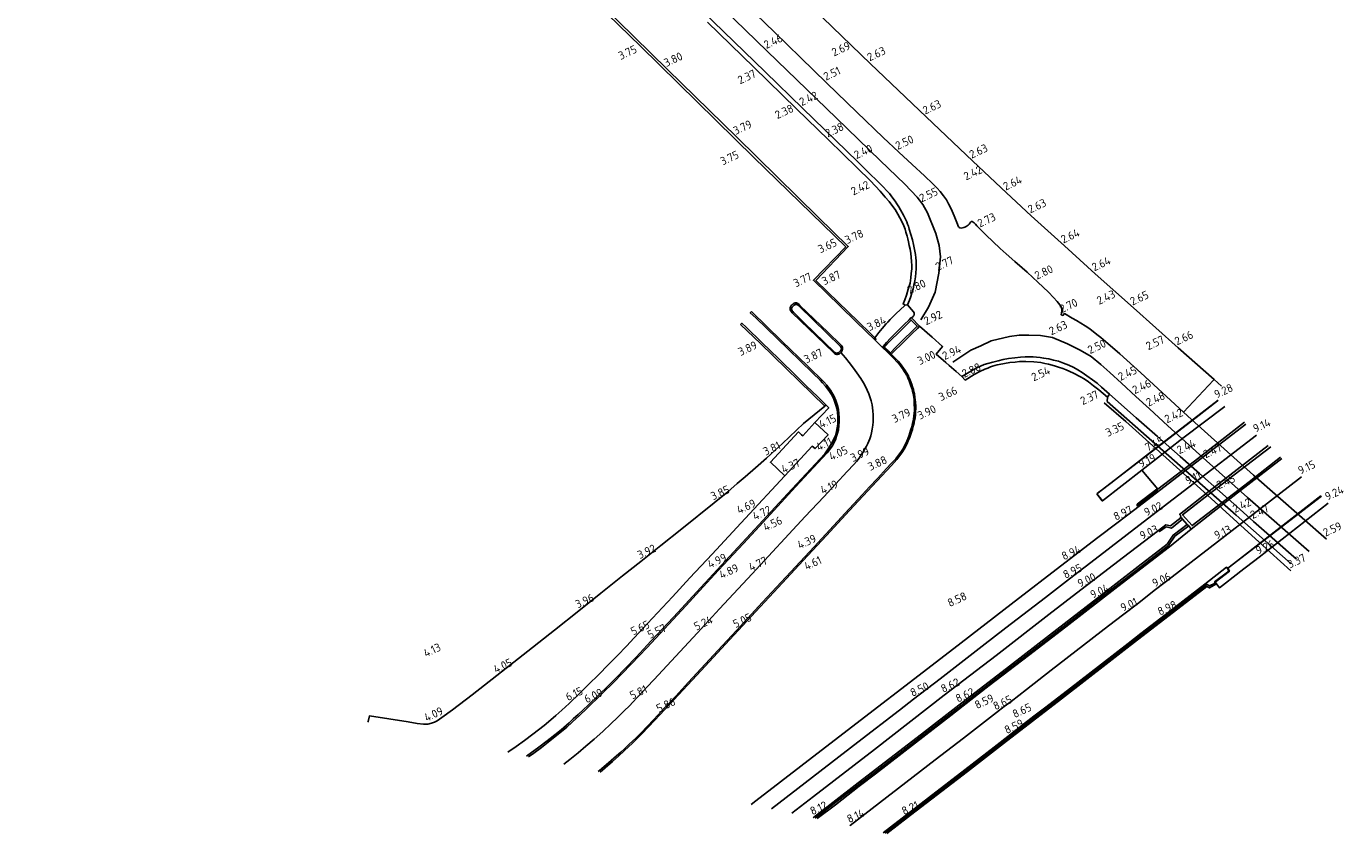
# Model space of a CAD drawing. Header units: metres. Extents: x 147456 to 147745, y 410516 to 410733.
# Tile 3 of 4: x 147600 to 147745, y 410516 to 410605. Entities that reach past the tile are written whole.
import ezdxf
from ezdxf.enums import TextEntityAlignment as Align

# ---------------------------------------------------------------- set-up
doc = ezdxf.new("R2010")
doc.units = ezdxf.units.M
for name, color, linetype in [('AS-WEG', 255, 'Continuous'), ('GOOT', 255, 'Continuous'), ('KANT_VERHARDING', 255, 'Continuous'), ('MAAIVELDLIJN', 255, 'Continuous'), ('SCHANSKORF', 255, 'Continuous'), ('TROTTOIRBAND', 255, 'Continuous'), ('VIADUCT', 255, 'Continuous')]:
    doc.layers.add(name, color=color, linetype=linetype)
doc.layers.add('X-XX-AL-T18', color=7, linetype='Continuous', lineweight=18)
doc.styles.add('NLCS-ISO-M500-T18', font='NLCS-ISO.TTF', dxfattribs={"height": 0.9})

msp = doc.modelspace()

# ---------------------------------------------------------------- linework, layer by layer
at = {"layer": 'AS-WEG'}
for points in [[(147672.93, 410610.53), (147681.35, 410602.36), (147688.99, 410594.98), (147693.82, 410590.31), (147696.52, 410587.72), (147697.89, 410586.29), (147698.5, 410585.45), (147699.01, 410584.53), (147699.96, 410582.27), (147700.3, 410580.94), (147700.45, 410579.68), (147700.27, 410577.88), (147699.87, 410575.78), (147699.12, 410574.14), (147698.3, 410572.73)], [(147701.84, 410568.07), (147703.8, 410569.39), (147704.9, 410569.89), (147706.04, 410570.42), (147708.07, 410570.89), (147709.13, 410571.04), (147710.21, 410571.07), (147711.5, 410571.01), (147712.81, 410570.78), (147714.49, 410570.1), (147715.88, 410569.4), (147717.08, 410568.71), (147718.17, 410567.82), (147719.15, 410566.94), (147720.44, 410565.75), (147722.01, 410564.29), (147723.53, 410562.91), (147725.56, 410561.07), (147729.83, 410557.21), (147734.35, 410553.16), (147741.16, 410547.19)], [(147658.89, 410523.72), (147659.56, 410524.25), (147660.49, 410525), (147661.34, 410525.72), (147662.24, 410526.49), (147663.2, 410527.35), (147664.13, 410528.22), (147664.79, 410528.86), (147665.6, 410529.65), (147666.09, 410530.14), (147666.55, 410530.61), (147666.97, 410531.04), (147667.66, 410531.77), (147668.11, 410532.25), (147668.83, 410533.02), (147673.63, 410538.21), (147676.09, 410540.87), (147679.67, 410544.74), (147685.54, 410551.04), (147687.58, 410553.23), (147690.18, 410556), (147690.9, 410556.8), (147691.19, 410557.13), (147691.47, 410557.48), (147691.72, 410557.85), (147691.9, 410558.12), (147692.09, 410558.44), (147692.29, 410558.81), (147692.44, 410559.11), (147692.65, 410559.63), (147692.76, 410559.96), (147692.84, 410560.29), (147692.93, 410560.7), (147692.99, 410561.11), (147693.02, 410561.49), (147693.03, 410561.92), (147693.03, 410562.26), (147693, 410562.69), (147692.91, 410563.35), (147692.8, 410563.82), (147692.71, 410564.13), (147692.55, 410564.59), (147692.38, 410564.98), (147692.19, 410565.38), (147691.97, 410565.78), (147691.66, 410566.27), (147691.24, 410566.89), (147690.87, 410567.42), (147690.4, 410568.02), (147689.97, 410568.54), (147689.46, 410569.14)], [(147735.33, 410560.03), (147727.85, 410554.3), (147723.3, 410550.8), (147717.04, 410545.98), (147715.64, 410544.9), (147714.36, 410543.92), (147712.04, 410542.12), (147707.68, 410538.76), (147705.06, 410536.74), (147700.42, 410533.16), (147697.49, 410530.9), (147695.94, 410529.71), (147691.33, 410526.15), (147686.34, 410522.29), (147681.83, 410518.8)], [(147690.48, 410516.95), (147690.51, 410516.97), (147699.89, 410524.21), (147703, 410526.61), (147706.64, 410529.42), (147707.5, 410530.09), (147708.25, 410530.66), (147709.96, 410531.98), (147712.69, 410534.1), (147719.02, 410538.98), (147720.7, 410540.28), (147722.19, 410541.43), (147724.2, 410542.99), (147726.04, 410544.41), (147731.04, 410548.27), (147735.4, 410551.64), (147740.29, 410555.42)]]:
    msp.add_lwpolyline(points, dxfattribs=at)
at = {"layer": 'GOOT'}
for points in [[(147742.45, 410553.35), (147732.12, 410545.33), (147732.03, 410545.45), (147729.65, 410543.6), (147724.79, 410539.85), (147722.58, 410538.14), (147721.18, 410537.05), (147716.75, 410533.63), (147714.8, 410532.13), (147712.1, 410530.03), (147710.78, 410529.02), (147709.64, 410528.14), (147707.89, 410526.79), (147706.4, 410525.63), (147703.14, 410523.11), (147699.12, 410520.01), (147694.14, 410516.16)], [(147728.11, 410549.67), (147725.75, 410547.7), (147720.05, 410543.32), (147714.31, 410538.9), (147710.16, 410535.71), (147705.85, 410532.4), (147701.6, 410529.11), (147697.71, 410526.1), (147693.29, 410522.68), (147691.5, 410521.3), (147688.87, 410519.27), (147686.85, 410517.73)]]:
    msp.add_lwpolyline(points, dxfattribs=at)
at = {"layer": 'KANT_VERHARDING'}
for p, q in [((147694.03, 410569.73), (147693.23, 410570.53)), ((147722.15, 410552.18), (147724.45, 410554))]:
    msp.add_line(p, q, dxfattribs=at)
for points in [[(147598.82, 410667.87), (147600.18, 410667.55), (147601.49, 410667.25), (147604.9, 410664.04), (147608.71, 410660.31), (147611.46, 410657.62), (147618.43, 410650.8), (147626.13, 410643.26), (147634.57, 410635), (147639.35, 410630.32), (147646.55, 410623.28), (147654.3, 410615.68), (147660.15, 410609.96), (147667.34, 410602.92), (147679.87, 410590.65), (147690, 410580.8), (147686.43, 410577.1), (147689.39, 410574.25), (147691.16, 410572.54), (147693.23, 410570.53)], [(147697.27, 410572.97), (147697.44, 410573.1), (147697.5, 410573.18), (147697.55, 410573.27), (147697.56, 410573.39), (147697.56, 410573.46), (147697.55, 410573.52), (147697.48, 410573.63), (147696.83, 410574.39), (147697.04, 410574.92), (147697.18, 410575.33), (147697.3, 410575.71), (147697.44, 410576.18), (147697.53, 410576.58), (147697.63, 410577.03), (147697.7, 410577.49), (147697.74, 410577.94), (147697.76, 410578.35), (147697.78, 410578.82), (147697.76, 410579.25), (147697.74, 410579.58), (147697.69, 410579.94), (147697.6, 410580.49), (147697.49, 410581.05), (147697.36, 410581.55), (147697.2, 410582.17), (147697.02, 410582.76), (147696.92, 410583.06), (147696.83, 410583.3), (147696.74, 410583.54), (147696.63, 410583.79), (147696.39, 410584.27), (147696.05, 410584.89), (147695.86, 410585.21), (147695.65, 410585.55), (147695.45, 410585.84), (147695.22, 410586.17), (147694.82, 410586.66), (147693.84, 410587.69), (147692.27, 410589.25), (147691.3, 410590.21), (147685.26, 410596.06), (147681.12, 410600.08), (147676.52, 410604.54), (147668.87, 410611.96)], [(147663.02, 410607.51), (147670.32, 410600.37), (147677.97, 410592.88), (147686.93, 410584.11), (147690.28, 410580.83), (147686.71, 410577.09), (147688.03, 410575.8), (147691.36, 410572.56), (147692.73, 410571.23), (147693.2, 410570.75), (147693.34, 410570.61), (147693.23, 410570.53)], [(147679.03, 410607.5), (147682.14, 410604.48), (147685.03, 410601.68), (147687.93, 410598.86), (147691.24, 410595.65), (147694.13, 410592.85), (147695.86, 410591.23), (147697.34, 410589.87), (147698.71, 410588.61), (147699.61, 410587.74), (147700.08, 410587.26), (147700.43, 410586.88), (147700.81, 410586.42), (147701.11, 410585.96), (147701.36, 410585.53), (147701.65, 410585), (147701.97, 410584.23), (147702.27, 410583.47), (147702.45, 410582.99), (147702.51, 410582.93), (147702.61, 410582.88), (147702.75, 410582.87), (147702.89, 410582.88), (147703.03, 410582.92), (147703.15, 410582.96), (147703.28, 410583.03), (147703.41, 410583.1), (147703.53, 410583.19), (147703.62, 410583.29), (147703.74, 410583.44), (147703.79, 410583.52), (147703.86, 410583.57), (147703.95, 410583.58), (147704.06, 410583.52), (147704.19, 410583.43), (147704.31, 410583.31), (147704.49, 410583.1), (147704.92, 410582.67), (147705.51, 410582.07), (147706.24, 410581.37), (147707.06, 410580.61), (147707.71, 410580.03), (147708.68, 410579.18), (147709.48, 410578.49), (147710.04, 410578.01), (147710.67, 410577.42), (147711.22, 410576.91), (147712.38, 410575.79), (147712.95, 410575.19), (147713.33, 410574.78), (147713.63, 410574.4), (147713.77, 410574.17), (147713.84, 410573.97), (147713.86, 410573.7), (147713.79, 410573.3), (147713.97, 410573.23), (147714.13, 410573.43), (147714.98, 410572.94), (147715.47, 410572.66), (147715.96, 410572.37), (147716.43, 410572.08), (147716.82, 410571.82), (147717.11, 410571.61), (147717.53, 410571.29), (147717.88, 410571.02), (147718.14, 410570.8), (147718.67, 410570.36), (147720.26, 410568.99), (147722.58, 410566.9), (147727.29, 410562.55), (147728.17, 410561.75), (147735.02, 410555.61), (147743.06, 410548.56)], [(147731.47, 410565.44), (147730.65, 410566.17), (147726.68, 410569.67), (147721.76, 410574.06), (147717.54, 410577.83), (147714.13, 410580.9), (147710.48, 410584.22), (147707.76, 410586.74), (147704.02, 410590.26), (147698.88, 410595.13), (147692.75, 410600.99), (147686.4, 410607.08)], [(147674.76, 410605.56), (147679.87, 410600.6), (147684.58, 410596.02), (147688.11, 410592.6), (147691.28, 410589.52), (147692.74, 410588.06), (147693.79, 410586.93), (147694.37, 410586.28), (147694.79, 410585.79), (147695.1, 410585.4), (147695.45, 410584.9), (147695.76, 410584.4), (147695.98, 410584), (147696.23, 410583.53), (147696.42, 410583.1), (147696.55, 410582.75), (147696.65, 410582.4), (147696.78, 410581.96), (147696.84, 410581.68), (147696.92, 410581.36), (147697.02, 410580.93), (147697.1, 410580.53), (147697.18, 410580.06), (147697.23, 410579.64), (147697.27, 410579.18), (147697.29, 410578.72), (147697.29, 410578.37), (147697.24, 410577.84), (147697.19, 410577.39), (147697.1, 410576.79), (147696.9, 410576.14), (147696.7, 410575.47), (147696.51, 410574.96), (147696.33, 410574.49), (147696.58, 410574.37), (147696.83, 410574.39)], [(147684.95, 410574.34), (147684.74, 410574.53), (147684.7, 410574.56), (147684.65, 410574.58), (147684.58, 410574.6), (147684.47, 410574.61), (147684.41, 410574.6), (147684.33, 410574.58), (147684.28, 410574.55), (147684.21, 410574.5), (147684.1, 410574.41), (147684, 410574.32), (147683.91, 410574.19), (147683.88, 410574.09), (147683.86, 410573.98), (147683.87, 410573.88), (147683.9, 410573.79), (147683.93, 410573.72), (147683.98, 410573.65), (147684.1, 410573.51), (147688.61, 410569.17), (147688.82, 410568.98), (147688.88, 410568.95), (147688.94, 410568.94), (147689, 410568.93), (147689.06, 410568.92), (147689.15, 410568.94), (147689.22, 410568.97), (147689.31, 410569.01), (147689.38, 410569.07), (147689.45, 410569.14), (147689.52, 410569.21), (147689.58, 410569.29), (147689.62, 410569.38), (147689.65, 410569.46), (147689.66, 410569.56), (147689.65, 410569.66), (147689.63, 410569.74), (147689.58, 410569.83), (147689.52, 410569.9), (147689.47, 410569.97), (147688.06, 410571.33), (147684.95, 410574.34)], [(147693.2, 410570.75), (147693.67, 410571.34), (147694.03, 410571.79), (147694.42, 410572.26), (147694.64, 410572.5), (147694.91, 410572.79), (147695.34, 410573.21), (147695.62, 410573.48), (147695.97, 410573.81), (147696.58, 410574.37)], [(147655, 410524.56), (147655.57, 410524.94), (147656.43, 410525.58), (147657.17, 410526.16), (147657.9, 410526.74), (147658.64, 410527.35), (147659.21, 410527.83), (147659.82, 410528.37), (147660.65, 410529.13), (147661.39, 410529.83), (147663.06, 410531.46), (147664.49, 410532.86), (147665.26, 410533.65), (147666.37, 410534.79), (147668.05, 410536.56), (147670, 410538.66), (147672.41, 410541.25), (147673.87, 410542.84), (147675.98, 410545.12), (147678.72, 410548.08), (147680.49, 410550), (147682.91, 410552.62), (147684.47, 410554.32), (147685.93, 410555.9), (147687.96, 410558.07), (147688.32, 410558.54), (147688.5, 410558.82), (147688.64, 410559.07), (147688.77, 410559.31), (147688.86, 410559.52), (147689, 410559.9), (147689.1, 410560.25), (147689.2, 410560.61), (147689.26, 410561.08), (147689.28, 410561.51), (147689.29, 410561.97), (147689.26, 410562.4), (147689.19, 410562.85), (147689.13, 410563.18), (147689.03, 410563.51), (147688.91, 410563.86), (147688.72, 410564.3), (147688.59, 410564.55), (147688.48, 410564.74), (147688.33, 410564.98), (147688.19, 410565.18), (147687.92, 410565.53), (147687.59, 410565.89), (147685.78, 410567.67), (147682.97, 410570.38), (147679.6, 410573.65)], [(147694.13, 410569.82), (147694.51, 410570.25), (147694.94, 410570.71), (147696.01, 410571.79), (147696.46, 410572.23), (147696.99, 410572.76), (147697.23, 410573), (147697.27, 410572.97), (147698.16, 410572.05), (147698.16, 410572.05), (147697.91, 410571.8), (147697.32, 410571.22), (147696.51, 410570.43), (147695.01, 410568.97)], [(147678.4, 410572.22), (147678.53, 410572.36), (147679, 410571.92), (147680.76, 410570.26), (147682.61, 410568.45), (147684.62, 410566.48), (147685.68, 410565.44), (147686.88, 410564.27), (147687.82, 410563.35), (147687.71, 410563.22)], [(147687.71, 410563.22), (147680.61, 410570.12), (147678.4, 410572.22)], [(147698.16, 410572.05), (147699.53, 410570.82), (147700.7, 410569.8), (147700, 410568.95), (147701.04, 410568.05), (147701.42, 410567.72), (147702.2, 410567.04), (147702.83, 410566.49), (147703.27, 410566.75), (147704.08, 410567.24), (147704.56, 410567.49), (147704.89, 410567.64), (147705.29, 410567.8), (147705.68, 410567.92), (147706.24, 410568.08), (147706.82, 410568.23), (147707.38, 410568.35), (147707.97, 410568.47), (147708.65, 410568.56), (147709.29, 410568.62), (147709.79, 410568.66), (147710.3, 410568.66), (147710.69, 410568.65), (147711.07, 410568.63), (147711.45, 410568.58), (147711.83, 410568.53), (147712.41, 410568.43), (147712.92, 410568.31), (147713.47, 410568.17), (147714.02, 410567.98), (147714.62, 410567.75), (147715.16, 410567.5), (147715.63, 410567.23), (147716.09, 410566.94), (147716.62, 410566.58), (147717.22, 410566.14), (147717.74, 410565.74), (147718.24, 410565.33), (147719.13, 410564.54), (147718.88, 410564.22), (147718.85, 410563.75), (147724.12, 410559.1), (147733.08, 410551.19), (147739.16, 410545.84)], [(147694.03, 410569.73), (147694.62, 410569.16), (147695.3, 410568.49), (147695.68, 410568.09), (147696.01, 410567.7), (147696.26, 410567.36), (147696.5, 410567.02), (147696.67, 410566.74), (147696.72, 410566.65), (147696.77, 410566.55), (147696.82, 410566.44), (147696.86, 410566.36), (147697, 410566), (147697.15, 410565.59), (147697.29, 410565.18), (147697.37, 410564.88), (147697.45, 410564.61), (147697.48, 410564.41), (147697.51, 410564.2), (147697.54, 410563.91), (147697.56, 410563.65), (147697.57, 410563.41), (147697.58, 410562.99), (147697.58, 410562.71), (147697.56, 410562.44), (147697.53, 410562.13), (147697.48, 410561.81), (147697.43, 410561.56), (147697.38, 410561.31), (147697.29, 410560.94), (147697.17, 410560.55), (147697.01, 410560.01), (147696.85, 410559.6), (147696.63, 410559.1), (147696.46, 410558.76), (147696.29, 410558.47), (147696.16, 410558.27), (147695.98, 410558.01), (147695.81, 410557.8), (147695.52, 410557.43), (147695.02, 410556.88), (147694.51, 410556.33), (147693.51, 410555.26), (147692.63, 410554.32), (147691.82, 410553.44), (147689.95, 410551.42), (147686.51, 410547.72), (147680.83, 410541.61), (147677.94, 410538.49), (147675.89, 410536.27), (147672.67, 410532.79), (147671.24, 410531.25), (147670.05, 410529.98), (147668.81, 410528.66), (147667.39, 410527.17), (147666.83, 410526.61), (147666.12, 410525.93), (147665.6, 410525.44), (147665.19, 410525.07), (147664.71, 410524.64), (147664.13, 410524.14), (147662.84, 410523.03), (147662.69, 410522.91)], [(147702.83, 410566.49), (147703.2, 410566.09), (147704.17, 410566.7), (147704.82, 410567.05), (147705.35, 410567.3), (147705.67, 410567.43), (147705.97, 410567.55), (147706.21, 410567.63), (147706.47, 410567.7), (147706.72, 410567.77), (147706.94, 410567.82), (147707.53, 410567.94), (147708.13, 410568.03), (147708.72, 410568.09), (147709.18, 410568.13), (147709.87, 410568.14), (147710.76, 410568.1), (147711.54, 410568.02), (147711.99, 410567.93), (147712.39, 410567.85), (147713.03, 410567.67), (147713.5, 410567.53), (147713.95, 410567.37), (147714.34, 410567.23), (147715.14, 410566.86), (147715.92, 410566.46), (147716.3, 410566.24), (147716.78, 410565.91), (147717.36, 410565.47), (147717.92, 410565.01), (147718.88, 410564.22)], [(147730.65, 410566.17), (147730.58, 410566.1), (147727.29, 410562.55)], [(147719.13, 410564.54), (147722.07, 410561.95), (147724.42, 410559.87), (147726.92, 410557.66), (147729.05, 410555.78), (147731.29, 410553.8), (147733.16, 410552.15), (147735.02, 410550.51), (147737.35, 410548.45), (147739.76, 410546.33)], [(147637.27, 410528.36), (147637.29, 410528.43), (147637.45, 410529.05), (147641.7, 410528.41), (147642.72, 410528.23), (147643.42, 410528.14), (147643.87, 410528.15), (147644.31, 410528.25), (147644.62, 410528.38), (147644.93, 410528.52), (147645.42, 410528.87), (147646.62, 410529.73), (147648.79, 410531.38), (147651.51, 410533.5), (147654.93, 410536.2), (147657.87, 410538.53), (147660.54, 410540.65), (147662.97, 410542.58), (147665.38, 410544.51), (147667.39, 410546.1), (147669.59, 410547.86), (147671.91, 410549.71), (147675.48, 410552.57), (147676.98, 410553.79), (147678.04, 410554.68), (147678.92, 410555.43), (147680.04, 410556.41), (147681.27, 410557.5), (147682.2, 410558.35), (147683.03, 410559.11), (147685.34, 410561.3), (147687.71, 410563.22)], [(147652.71, 410525.05), (147653.64, 410525.69), (147654.56, 410526.36), (147655.49, 410527.06), (147656.72, 410528.02), (147657.47, 410528.63), (147658.02, 410529.11), (147658.68, 410529.7), (147659.47, 410530.44), (147660.66, 410531.58), (147661.57, 410532.47), (147662.79, 410533.68), (147663.76, 410534.65), (147664.83, 410535.74), (147665.8, 410536.76), (147666.65, 410537.67), (147668.13, 410539.26), (147670.87, 410542.19), (147672.8, 410544.27), (147675.25, 410546.9), (147678.91, 410550.83), (147683.27, 410555.53), (147681.7, 410557.03), (147684.78, 410560.39), (147685.12, 410560.06), (147685.13, 410560.07), (147685.26, 410559.96), (147686.61, 410561.43), (147688.13, 410563.04), (147687.82, 410563.35)], [(147679.57, 410519.29), (147680.1, 410519.7), (147687.78, 410525.6), (147701.93, 410536.51), (147708.27, 410541.4), (147714.2, 410545.96), (147715.78, 410547.16), (147717.83, 410548.73), (147719.92, 410550.33), (147721.89, 410551.83), (147724.64, 410553.93), (147734.14, 410561.23)], [(147683.27, 410555.53), (147686.31, 410558.8), (147686.63, 410558.54), (147688.05, 410560.06), (147686.61, 410561.43)], [(147734.01, 410561.44), (147728.5, 410557.17), (147724.46, 410554.05), (147722.68, 410556.15)], [(147736.63, 410558.9), (147730.1, 410553.84), (147726.85, 410551.29), (147726.98, 410551.11), (147726.95, 410550.96), (147727.02, 410550.95), (147727.18, 410550.77), (147727.68, 410550.18), (147727.87, 410550.01), (147728.11, 410549.67), (147733.24, 410553.68), (147738.14, 410557.46)], [(147736.92, 410558.75), (147733.48, 410556.11), (147729.68, 410553.17), (147727.18, 410551.24), (147728.22, 410550.05), (147734.51, 410554.88), (147737.97, 410557.61)], [(147727.02, 410550.95), (147725.85, 410550.03), (147725.32, 410550.14), (147724.51, 410549.52)], [(147684.05, 410518.33), (147686.43, 410520.16), (147693.18, 410525.37), (147700.87, 410531.33), (147706.59, 410535.74), (147712.43, 410540.24), (147715.96, 410542.96), (147717.34, 410544.02), (147718.44, 410544.86), (147720.65, 410546.56), (147722.82, 410548.23), (147724.52, 410549.52)], [(147727.87, 410550.01), (147726.32, 410548.89), (147725.64, 410547.87), (147723.99, 410546.6), (147720.9, 410544.2), (147717.99, 410541.96), (147714.34, 410539.15), (147709.97, 410535.77), (147707.03, 410533.51), (147701.89, 410529.55), (147696.34, 410525.26), (147689.72, 410520.16), (147686.64, 410517.77)], [(147732.12, 410545.33), (147732.27, 410545.03), (147730.71, 410543.83), (147730.79, 410543.7), (147730.16, 410543.4), (147729.88, 410543.57), (147725.64, 410540.29), (147722.27, 410537.7), (147720.28, 410536.16), (147714.84, 410531.96), (147710.88, 410528.9), (147705.82, 410524.99), (147702.93, 410522.76), (147700.79, 410521.12), (147696.55, 410517.85), (147694.31, 410516.13)]]:
    msp.add_lwpolyline(points, dxfattribs=at)
at = {"layer": 'MAAIVELDLIJN'}
msp.add_lwpolyline([(147694.23, 410569.73), (147694.92, 410570.43), (147695.24, 410570.75), (147695.59, 410571.1), (147695.97, 410571.46), (147696.42, 410571.91), (147697.23, 410572.71), (147697.89, 410572.05), (147697.25, 410571.42), (147696.46, 410570.64), (147695.57, 410569.77), (147694.89, 410569.08)], dxfattribs=at)
at = {"layer": 'SCHANSKORF'}
msp.add_lwpolyline([(147718.52, 410563.6), (147720.9, 410561.54), (147725.35, 410557.53), (147729.92, 410553.41), (147736.86, 410547.12), (147739.12, 410545.06)], dxfattribs=at)
at = {"layer": 'TROTTOIRBAND'}
for points in [[(147684.88, 410574.26), (147684.78, 410574.33), (147684.69, 410574.39), (147684.6, 410574.42), (147684.51, 410574.43), (147684.45, 410574.42), (147684.38, 410574.39), (147684.32, 410574.35), (147684.11, 410574.15), (147684.05, 410574.07), (147684.02, 410574.02), (147684.01, 410573.97), (147684.02, 410573.91), (147684.03, 410573.87), (147684.05, 410573.83), (147684.08, 410573.77), (147684.11, 410573.71), (147684.24, 410573.57), (147685.47, 410572.38), (147686.47, 410571.4), (147688.81, 410569.14), (147688.87, 410569.1), (147688.95, 410569.07), (147689.04, 410569.08), (147689.12, 410569.1), (147689.17, 410569.12), (147689.23, 410569.15), (147689.27, 410569.18), (147689.31, 410569.2), (147689.34, 410569.24), (147689.38, 410569.27), (147689.41, 410569.32), (147689.44, 410569.36), (147689.47, 410569.4), (147689.49, 410569.44), (147689.5, 410569.48), (147689.51, 410569.51), (147689.52, 410569.55), (147689.52, 410569.58), (147689.51, 410569.62), (147689.5, 410569.65), (147689.49, 410569.68), (147689.48, 410569.72), (147689.43, 410569.8), (147686.42, 410572.74), (147684.88, 410574.26)], [(147654.76, 410524.61), (147656.13, 410525.6), (147657.06, 410526.3), (147657.89, 410526.96), (147658.6, 410527.54), (147659.48, 410528.31), (147659.94, 410528.73), (147660.49, 410529.22), (147661.07, 410529.77), (147661.53, 410530.2), (147662.68, 410531.3), (147663.83, 410532.43), (147664.63, 410533.23), (147665.66, 410534.29), (147666.86, 410535.54), (147668.51, 410537.3), (147670.42, 410539.34), (147671.48, 410540.48), (147673.12, 410542.25), (147675.83, 410545.18), (147679.5, 410549.13), (147683.57, 410553.54), (147687.69, 410557.98), (147688.23, 410558.74), (147688.45, 410559.1), (147688.66, 410559.49), (147688.86, 410559.97), (147688.99, 410560.42), (147689.07, 410560.83), (147689.12, 410561.23), (147689.14, 410561.66), (147689.12, 410562.12), (147689.05, 410562.86), (147688.93, 410563.34), (147688.73, 410563.88), (147688.61, 410564.16), (147688.42, 410564.49), (147688.22, 410564.83), (147688.04, 410565.1), (147687.76, 410565.44), (147687.45, 410565.79), (147687.17, 410566.09), (147686.38, 410566.86), (147683.66, 410569.5), (147680.07, 410572.96), (147679.47, 410573.53), (147679.6, 410573.65)], [(147662.89, 410522.86), (147663.45, 410523.34), (147664.25, 410524.04), (147664.92, 410524.63), (147665.58, 410525.23), (147666.48, 410526.07), (147667.45, 410527.03), (147668.28, 410527.89), (147669.48, 410529.17), (147670.57, 410530.33), (147674.04, 410534.07), (147676.72, 410536.96), (147679.56, 410540.01), (147682.53, 410543.22), (147685.3, 410546.2), (147687.87, 410548.96), (147690.43, 410551.71), (147692.92, 410554.39), (147695.05, 410556.68), (147695.66, 410557.35), (147695.99, 410557.77), (147696.26, 410558.17), (147696.56, 410558.67), (147696.75, 410559.02), (147696.91, 410559.38), (147697.04, 410559.69), (147697.2, 410560.13), (147697.28, 410560.37), (147697.36, 410560.65), (147697.42, 410560.89), (147697.49, 410561.14), (147697.55, 410561.4), (147697.6, 410561.66), (147697.65, 410561.94), (147697.69, 410562.26), (147697.71, 410562.46), (147697.72, 410562.68), (147697.73, 410562.9), (147697.73, 410563.19), (147697.73, 410563.34), (147697.72, 410563.51), (147697.7, 410563.7), (147697.68, 410563.89), (147697.64, 410564.21), (147697.58, 410564.59), (147697.53, 410564.8), (147697.47, 410565.05), (147697.39, 410565.34), (147697.3, 410565.6), (147697.18, 410565.92), (147697.08, 410566.2), (147697.02, 410566.33), (147696.98, 410566.42), (147696.92, 410566.56), (147696.86, 410566.67), (147696.76, 410566.85), (147696.68, 410566.98), (147696.56, 410567.17), (147696.38, 410567.43), (147696.2, 410567.68), (147696.01, 410567.92), (147695.79, 410568.17), (147695.53, 410568.44), (147695.25, 410568.72), (147694.89, 410569.08), (147694.71, 410569.27), (147694.13, 410569.82), (147694.03, 410569.73)], [(147722.16, 410552.18), (147722.17, 410552.41), (147724.32, 410554.07), (147724.45, 410554)], [(147727.18, 410550.77), (147725.94, 410549.77), (147725.38, 410549.91), (147724.64, 410549.38), (147724.51, 410549.52)], [(147686.41, 410517.82), (147686.44, 410517.84), (147691.36, 410521.66), (147698.36, 410527.06), (147702.5, 410530.26), (147708.07, 410534.56), (147712.5, 410537.98), (147717.36, 410541.72), (147722.27, 410545.52), (147725.47, 410547.99), (147726.12, 410549.01), (147727.68, 410550.18)], [(147730.91, 410543.63), (147730.15, 410543.18), (147729.87, 410543.33), (147726.16, 410540.51), (147723.16, 410538.19), (147721.07, 410536.57), (147718.74, 410534.77), (147713.8, 410530.95), (147707.43, 410526.03), (147703.43, 410522.94), (147699.51, 410519.91), (147697.17, 410518.11), (147694.54, 410516.08)]]:
    msp.add_lwpolyline(points, dxfattribs=at)
at = {"layer": 'VIADUCT'}
for points in [[(147731.1, 410563.87), (147723.41, 410557.96), (147719.77, 410555.13), (147719.25, 410554.73), (147718.8, 410554.39), (147718.64, 410554.26), (147718.44, 410554.11), (147718.13, 410553.88), (147717.71, 410553.55)], [(147717.73, 410553.56), (147728.68, 410561.97), (147731.04, 410563.8)], [(147731.83, 410563.2), (147727.22, 410559.68), (147722.68, 410556.15), (147718.35, 410552.79)], [(147717.71, 410553.55), (147718.31, 410552.77), (147718.35, 410552.79), (147717.73, 410553.56), (147717.71, 410553.55)], [(147743.26, 410552.54), (147735.62, 410546.58), (147733.45, 410544.9), (147733.43, 410544.88), (147731.25, 410543.19), (147730.91, 410543.63), (147730.77, 410543.82), (147732.35, 410545.02), (147732.18, 410545.34), (147742.49, 410553.31)]]:
    msp.add_lwpolyline(points, dxfattribs=at)

# ---------------------------------------------------------------- texts
at = {"layer": 'X-XX-AL-T18', "style": 'NLCS-ISO-M500-T18'}
for s, p in [('3.75', (147665.29, 410601.15)), ('2.46', (147681.35, 410602.36)), ('2.69', (147688.83, 410601.53)), ('3.80', (147670.32, 410600.37)), ('2.63', (147692.75, 410600.99)), ('2.37', (147678.46, 410598.46)), ('2.51', (147687.93, 410598.86)), ('2.42', (147685.26, 410596.06)), ('2.38', (147682.57, 410594.62)), ('2.63', (147698.88, 410595.13)), ('3.79', (147677.97, 410592.88)), ('2.38', (147688.11, 410592.6)), ('2.50', (147695.86, 410591.23)), ('3.75', (147676.54, 410589.51)), ('2.40', (147691.3, 410590.21)), ('2.63', (147704.02, 410590.26)), ('2.42', (147703.4, 410587.86)), ('2.64', (147707.76, 410586.74)), ('2.42', (147690.96, 410586.2)), ('2.55', (147698.5, 410585.45)), ('2.63', (147710.48, 410584.22)), ('2.73', (147704.92, 410582.67)), ('3.78', (147690.28, 410580.83)), ('2.64', (147714.13, 410580.9)), ('3.65', (147687.33, 410579.82)), ('2.77', (147700.27, 410577.88)), ('2.64', (147717.54, 410577.83)), ('3.87', (147687.75, 410576.28)), ('2.80', (147711.22, 410576.91)), ('3.77', (147684.61, 410576.06)), ('2.80', (147697.18, 410575.33)), ('2.43', (147718.08, 410574.14)), ('2.65', (147721.76, 410574.06)), ('2.92', (147698.99, 410571.89)), ('2.92', (147699, 410571.9)), ('2.92', (147698.99, 410571.89)), ('2.70', (147713.97, 410573.23)), ('3.84', (147692.73, 410571.23)), ('2.63', (147712.81, 410570.78)), ('2.57', (147723.51, 410569.13)), ('2.66', (147726.68, 410569.67)), ('3.89', (147678.51, 410568.49)), ('3.87', (147685.78, 410567.67)), ('2.94', (147701.04, 410568.05)), ('2.50', (147717.08, 410568.71)), ('3.00', (147698.29, 410567.49)), ('2.88', (147703.2, 410566.09)), ('2.54', (147710.87, 410565.7)), ('2.45', (147720.44, 410565.75)), ('3.66', (147700.63, 410563.51)), ('2.46', (147722.01, 410564.29)), ('9.28', (147731.04, 410563.8)), ('2.37', (147716.27, 410563.08)), ('2.48', (147723.53, 410562.91)), ('4.15', (147687.41, 410560.51)), ('3.79', (147695.49, 410561.1)), ('3.90', (147698.31, 410561.47)), ('2.42', (147725.56, 410561.07)), ('3.35', (147719.05, 410559.58)), ('9.14', (147735.33, 410560.03)), ('3.81', (147681.27, 410557.5)), ('4.11', (147687.13, 410558.02)), ('7.45', (147723.41, 410557.96)), ('2.44', (147726.92, 410557.66)), ('4.05', (147688.54, 410556.94)), ('3.99', (147690.9, 410556.8)), ('9.19', (147722.68, 410556.15)), ('9.19', (147722.68, 410556.15)), ('2.47', (147729.83, 410557.21)), ('4.37', (147683.27, 410555.53)), ('4.37', (147683.27, 410555.53)), ('3.88', (147692.83, 410555.83)), ('9.15', (147740.29, 410555.42)), ('4.19', (147687.58, 410553.23)), ('9.11', (147727.85, 410554.3)), ('2.45', (147731.29, 410553.8)), ('3.85', (147675.48, 410552.57)), ('9.24', (147743.26, 410552.54)), ('4.69', (147678.35, 410551.05)), ('4.72', (147680.1, 410550.36)), ('8.97', (147719.92, 410550.33)), ('9.02', (147723.3, 410550.8)), ('2.42', (147733.08, 410551.19)), ('2.47', (147735.02, 410550.51)), ('4.56', (147681.27, 410549.16)), ('4.39', (147685.04, 410547.18)), ('9.03', (147722.82, 410548.23)), ('9.13', (147731.04, 410548.27)), ('2.59', (147743.06, 410548.56)), ('3.92', (147667.39, 410546.1)), ('8.94', (147714.2, 410545.96)), ('9.26', (147735.62, 410546.58)), ('4.99', (147675.13, 410545.07)), ('4.77', (147679.67, 410544.74)), ('4.61', (147685.79, 410544.86)), ('3.37', (147739.12, 410545.06)), ('4.89', (147676.42, 410543.9)), ('8.95', (147714.36, 410543.92)), ('9.00', (147715.96, 410542.96)), ('9.06', (147724.2, 410542.99)), ('9.04', (147717.36, 410541.72)), ('3.96', (147660.54, 410540.65)), ('8.58', (147701.61, 410540.8)), ('9.01', (147720.7, 410540.28)), ('8.98', (147724.79, 410539.85)), ('5.05', (147677.94, 410538.49)), ('5.65', (147666.65, 410537.67)), ('5.57', (147668.51, 410537.3)), ('5.24', (147673.63, 410538.21)), ('4.13', (147643.79, 410535.26)), ('4.05', (147651.51, 410533.5)), ('8.62', (147700.87, 410531.33)), ('6.15', (147659.47, 410530.44)), ('6.09', (147661.53, 410530.2)), ('5.81', (147666.55, 410530.61)), ('8.50', (147697.49, 410530.9)), ('8.62', (147702.5, 410530.26)), ('5.86', (147669.48, 410529.17)), ('8.59', (147704.61, 410529.55)), ('8.65', (147706.64, 410529.42)), ('8.65', (147708.78, 410528.55)), ('4.09', (147643.87, 410528.15)), ('8.59', (147707.89, 410526.79)), ('8.12', (147686.44, 410517.84)), ('8.14', (147690.51, 410516.97)), ('8.21', (147696.55, 410517.85))]:
    msp.add_text(s, height=0.9, rotation=25, dxfattribs=at).set_placement(p, align=Align.BOTTOM_LEFT)

doc.saveas('drawing.dxf')
